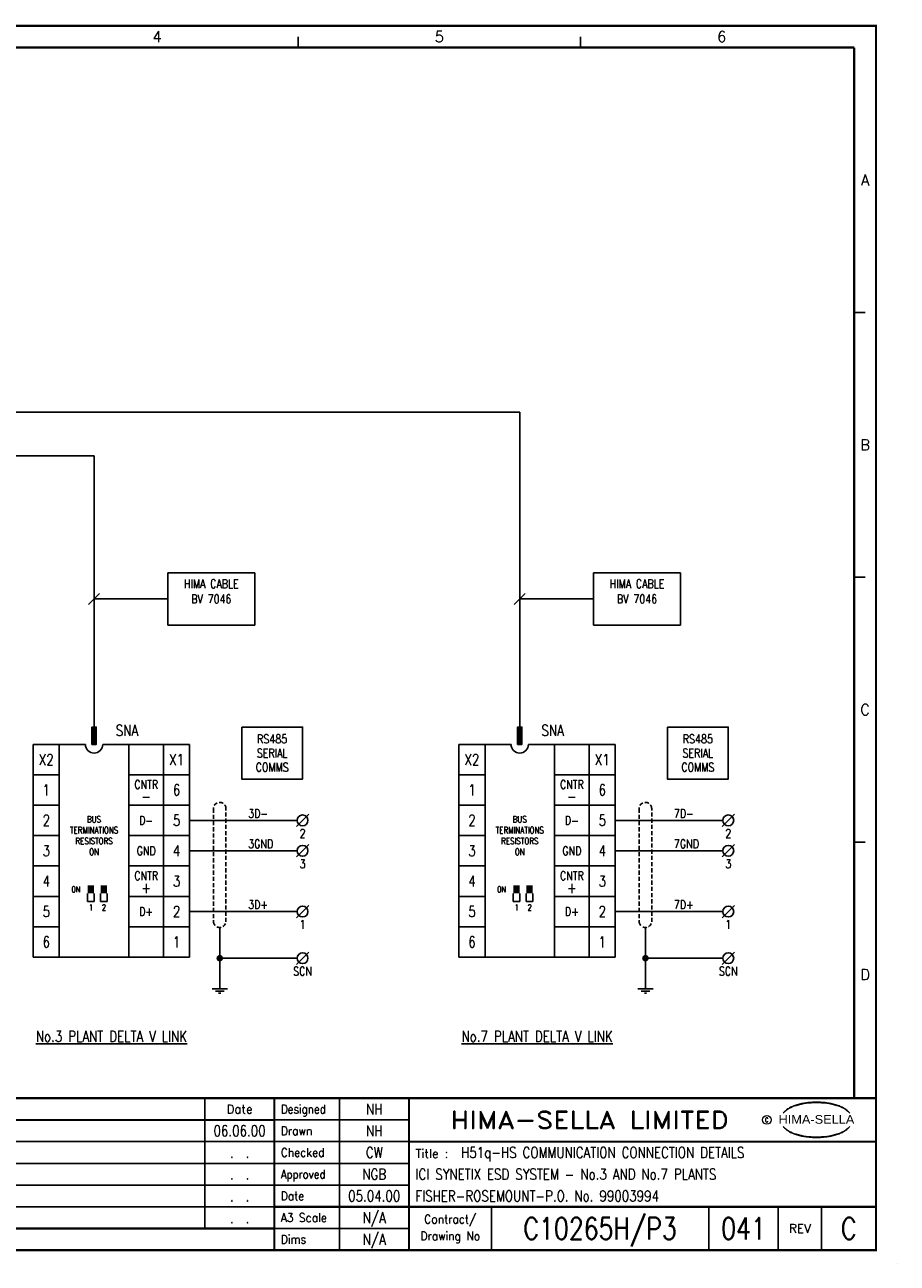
# Model space of a CAD drawing. Extents: x 0 to 414, y 0 to 285.
# Tile 22 of 22: x 213 to 414, y 0 to 285. Entities that reach past the tile are written whole.
import ezdxf
from ezdxf.enums import TextEntityAlignment as Align

# ---------------------------------------------------------------- set-up
doc = ezdxf.new("R2010")
doc.units = 0
doc.header["$MEASUREMENT"] = 0
doc.linetypes.add('CONTINU', pattern=[0])
doc.linetypes.add('HIDDEN2', pattern=[4.7625, 3.175, -1.5875])
doc.layers.get('0').update_dxf_attribs({"linetype": 'CONTINUOUS'})
for name, color, linetype in [('CATALOGUE', 2, 'CONTINUOUS'), ('COL', 2, 'CONTINU'), ('COUNTER', 2, 'CONTINUOUS'), ('LOCATION', 2, 'CONTINUOUS'), ('MCABMARKON', 4, 'CONTINUOUS'), ('PCABMARKON', 7, 'CONTINUOUS'), ('PREFIX', 2, 'CONTINUOUS'), ('RECORD', 2, 'CONTINUOUS'), ('ROW', 2, 'CONTINU'), ('SNA', 2, 'CONTINUOUS'), ('TECHDATA', 2, 'CONTINUOUS'), ('TEXT', 2, 'CONTINUOUS'), ('TPOL', 3, 'CONTINUOUS'), ('UPS', 2, 'CONTINUOUS'), ('ZONE', 2, 'CONTINUOUS')]:
    doc.layers.add(name, color=color, linetype=linetype)
doc.styles.add('ARIAL', font='ARIAL.TTF', dxfattribs={"height": 2.5})
doc.styles.add('CATALOGU', font='romans.shx', dxfattribs={"width": 0.8})
doc.styles.add('LOCATION', font='ROMANS.shx', dxfattribs={"width": 0.8, "height": 2.5})
doc.styles.add('PINS', font='ROMANS.shx', dxfattribs={"width": 0.8, "height": 2.5})
doc.styles.add('REFERENC', font='romans.shx', dxfattribs={"width": 0.8})
doc.styles.add('ROMAND', font='ROMAND')
doc.styles.add('ROMANS', font='romans.shx', dxfattribs={"width": 0.8})
doc.styles.add('SYMBOL', font='romans.shx', dxfattribs={"width": 0.8})
doc.styles.add('TECHDATA', font='ROMANS.shx', dxfattribs={"width": 0.8, "height": 2.5})
doc.styles.add('TERMINAL', font='ROMANS.shx', dxfattribs={"width": 0.8, "height": 2.5})
doc.styles.add('WIRES', font='ROMANS.shx', dxfattribs={"width": 0.8, "height": 2})
doc.styles.add('ZONE', font='ROMANS.shx', dxfattribs={"width": 0.8, "height": 2.5})

# ---------------------------------------------------------------- blocks, each defined once
blk = doc.blocks.new('TERM03')
blk.add_line((1.4142, 1.4142), (-1.4142, -1.4142))
blk.add_circle((0, 0), 1.25)
at = {"layer": 'CATALOGUE', "style": 'CATALOGU', "width": 0.8, "flags": 9}
blk.add_attdef('CATALOGUE', (3, -0.5), '', height=0.5, dxfattribs=at)
at = {"layer": 'COUNTER', "style": 'SYMBOL', "width": 0.8, "flags": 8}
blk.add_attdef('COUNTER', text='', height=2, dxfattribs=at).set_placement((0, -2), align=Align.TOP_CENTER)
at = {"layer": 'LOCATION', "style": 'LOCATION', "width": 0.8, "flags": 1}
blk.add_attdef('LOCATION', (3, -1.25), '', height=0.5, dxfattribs=at)
at = {"layer": 'PREFIX', "style": 'TERMINAL', "width": 0.8}
blk.add_attdef('PREFIX', text='', height=2, dxfattribs=at).set_placement((0, 2), align=Align.CENTER)
at = {"layer": 'RECORD', "style": 'REFERENC', "width": 0.8, "flags": 9}
blk.add_attdef('RECORD', (3, 0.25), '', height=0.5, dxfattribs=at)
at = {"layer": 'SNA', "style": 'SYMBOL', "width": 0.8, "flags": 9}
blk.add_attdef('SNA', (3, 1), '', height=0.5, dxfattribs=at)
at = {"layer": 'TPOL', "style": 'PINS', "width": 0.8, "flags": 9}
blk.add_attdef('CN1', text='', height=0.5, dxfattribs=at).set_placement((-1.5, 0), align=Align.MIDDLE_RIGHT)
blk.add_attdef('CN2', text='', height=0.5, dxfattribs=at).set_placement((1.5, 0), align=Align.MIDDLE_LEFT)
at = {"layer": 'ZONE', "style": 'ZONE', "width": 0.8, "flags": 1}
blk.add_attdef('ZONE', (3, -2), '', height=0.5, dxfattribs=at)
blk = doc.blocks.new('CABLE')
for p, q in [((20, 6), (0, 6)), ((0, 6), (0, -6)), ((20, -6), (20, 6)), ((0, -6), (20, -6))]:
    blk.add_line(p, q)
at = {"layer": 'CATALOGUE', "style": 'CATALOGU', "width": 0.8, "flags": 1}
blk.add_attdef('CATALOGUE', text='', height=1, dxfattribs=at).set_placement((21, -4), align=Align.MIDDLE_LEFT)
at = {"layer": 'RECORD', "style": 'REFERENC', "width": 0.8, "flags": 1}
blk.add_attdef('RECORD', text='', height=1, dxfattribs=at).set_placement((21, -2), align=Align.MIDDLE_LEFT)
at = {"layer": 'SNA', "style": 'SYMBOL', "width": 0.8}
blk.add_attdef('SNA', text='', height=2, dxfattribs=at).set_placement((10, 0), align=Align.MIDDLE)
at = {"layer": 'TECHDATA', "style": 'TECHDATA', "width": 0.8}
for tag, p in [('TECHDATA01', (10, 3.5)), ('TECHDATA02', (10, -3.5))]:
    blk.add_attdef(tag, text='', height=2, dxfattribs=at).set_placement(p, align=Align.MIDDLE)
blk = doc.blocks.new('HS-A3')
at = {"color": 1}
for p, q in [((276, 280), (276, 282.5)), ((341, 280), (341, 282.5)), ((404, 219), (406.5, 219)), ((404, 158), (406.5, 158)), ((404, 97), (406.5, 97)), ((254.5, 38), (254.5, 8)), ((285.5, 38), (285.5, 3)), ((270.5, 33), (301.5, 33)), ((301.5, 28), (104, 28)), ((104, 23), (301.5, 23)), ((301.5, 18), (104, 18)), ((104, 13), (270.5, 13)), ((320.5, 13), (320.5, 3)), ((370.5, 13), (370.5, 3)), ((386.5, 3), (386.5, 13)), ((396.5, 13), (396.5, 3)), ((301.5, 8), (270.5, 8)), ((413.9, 0), (413.9, 0.025))]:
    blk.add_line(p, q, dxfattribs=at)
at = {"color": 1, "const_width": 0.5}
blk.add_lwpolyline([(16, 3), (409, 3), (409, 285), (16, 285)], close=True, dxfattribs=at)
for points in [[(16, 280), (404, 280)], [(404, 38), (404, 280)], [(409, 38), (16, 38)], [(270.5, 38), (270.5, 3)], [(301.5, 3), (301.5, 38)], [(270.5, 33), (104, 33)], [(409, 28), (301.5, 28)], [(270.5, 13), (409, 13)], [(270.5, 8), (16, 8)]]:
    blk.add_lwpolyline(points, dxfattribs=at)
at = {"color": 3, "lineweight": 13}
blk.add_circle((383.8795, 33), 1, dxfattribs=at)
for centre, radius, start, end in [((395.2419, 21.3644), 15.7281, 89.7805, 93.1738), ((395.3626, 21.3644), 15.7281, 86.8262, 90.2195), ((392.604, 29.3277), 7.2401, 106.0532, 133.5024), ((392.8763, 29.5135), 7.2999, 130.419, 136.057), ((392.1149, 30.6001), 5.9804, 122.244, 131.6154), ((391.752, 31.2819), 5.2104, 111.8206, 122.8668), ((393.7772, 27.1992), 9.7601, 107.5931, 113.9452), ((395.0991, 20.9965), 15.9367, 89.2698, 106.3911), ((394.0978, 26.015), 10.9859, 96.0146, 107.3203), ((395.2933, 18.8099), 18.2818, 92.8917, 97.3734), ((395.5053, 20.9965), 15.9367, 73.6089, 90.7302), ((395.3112, 18.8099), 18.2818, 82.6266, 87.1083), ((396.5067, 26.015), 10.9859, 72.6797, 83.9854), ((396.8272, 27.1992), 9.7601, 66.0548, 72.4069), ((398.0005, 29.3277), 7.2401, 46.4976, 73.9468), ((398.8524, 31.2819), 5.2104, 57.1332, 68.1794), ((398.4895, 30.6001), 5.9804, 48.3846, 57.756), ((397.7282, 29.5135), 7.2999, 43.943, 49.581), ((392.8763, 36.545), 7.2999, 223.943, 229.581), ((392.604, 36.7308), 7.2401, 226.4976, 253.9468), ((398.0005, 36.7308), 7.2401, 286.0532, 313.5024), ((397.7282, 36.545), 7.2999, 310.419, 316.057), ((392.1149, 35.4585), 5.9804, 228.3846, 237.756), ((391.752, 34.7766), 5.2104, 237.1332, 248.1794), ((393.7772, 38.8593), 9.7601, 246.0548, 252.4069), ((395.0991, 45.062), 15.9367, 253.6089, 270.7302), ((394.0978, 40.0435), 10.9859, 252.6797, 263.9854), ((395.2933, 47.2486), 18.2818, 262.6266, 267.1083), ((395.2419, 44.6941), 15.7281, 266.8262, 270.2195), ((395.5053, 45.062), 15.9367, 269.2698, 286.3911), ((395.3626, 44.6941), 15.7281, 269.7805, 273.1738), ((395.3112, 47.2486), 18.2818, 272.8917, 277.3734), ((396.5067, 40.0435), 10.9859, 276.0146, 287.3203), ((396.8272, 38.8593), 9.7601, 287.5931, 293.9452), ((398.8524, 34.7766), 5.2104, 291.8206, 302.8668), ((398.4895, 35.4585), 5.9804, 302.244, 311.6154)]:
    blk.add_arc(centre, radius, start, end, dxfattribs=at)
at = {"color": 2, "style": 'ROMAND'}
for s, p in [('4', (243.5, 282.5)), ('5', (308.5, 282.5)), ('6', (373.5, 282.5)), ('A', (406.5, 249.5)), ('B', (406.5, 188.5)), ('C', (406.5, 127.5)), ('D', (406.5, 66.5))]:
    blk.add_text(s, height=2.5, dxfattribs=at).set_placement(p, align=Align.MIDDLE)
at = {"color": 4, "style": 'ROMAND'}
blk.add_text('Date', height=2, dxfattribs=at).set_placement((262.5, 34.5), align=Align.CENTER)
for s, width, p in [('Designed', 0.87, (272, 34.5)), ('Drawn', 0.9, (272, 29.5)), ('Checked', 0.9, (272, 24.5)), ('Approved', 0.85, (272, 19.5)), ('Date', 0.9, (272, 14.5)), ('A3 Scale', 0.9, (272, 9.5)), ('Dims', 0.9, (272, 4.5))]:
    blk.add_text(s, height=2, dxfattribs=dict(at, width=width)).set_placement(p)
at = {"color": 1, "style": 'ROMAND', "width": 1.15}
blk.add_text('HIMA-SELLA LIMITED', height=4, dxfattribs=at).set_placement((343.0965, 33), align=Align.MIDDLE)
at = {"color": 3, "lineweight": 13, "style": 'ROMANS', "width": 0.8}
blk.add_text('C', height=1, dxfattribs=at).set_placement((383.8436, 32.5), align=Align.CENTER)
at = {"color": 1, "style": 'ARIAL', "width": 1.05}
blk.add_text('HIMA-SELLA', height=2, dxfattribs=at).set_placement((395.3022, 32.1293), align=Align.CENTER)
at = {"color": 4, "style": 'ROMAND'}
blk.add_text('Title :', height=2, dxfattribs=at).set_placement((303, 24.25))
at = {"color": 4, "style": 'ROMAND', "width": 0.9}
for s, p in [('Contract/', (311, 10)), ('Drawing No', (311, 6))]:
    blk.add_text(s, height=2, dxfattribs=at).set_placement(p, align=Align.MIDDLE)
at = {"color": 4, "style": 'ROMAND'}
blk.add_text('REV', height=2, dxfattribs=at).set_placement((391.5, 8), align=Align.MIDDLE)
at = {"layer": 'COL', "style": 'ROMAND', "flags": 9}
for tag, p in [('COL1', (48.5, 282.5)), ('COL2', (113.5, 282.5)), ('COL3', (178.5, 282.5)), ('COL4', (243.5, 282.5)), ('COL5', (308.5, 282.5)), ('COL6', (373.5, 282.5))]:
    blk.add_attdef(tag, p, '', height=2.5, dxfattribs=at)
at = {"layer": 'ROW', "style": 'ROMAND', "flags": 9}
for tag, p in [('ROW1', (406.5, 249.5)), ('ROW2', (406.5, 188.5)), ('ROW3', (406.5, 127.5)), ('ROW4', (406.5, 66.5))]:
    blk.add_attdef(tag, p, '', height=2.5, dxfattribs=at)
at = {"layer": 'UPS', "color": 3, "style": 'ROMANS', "width": 0.8, "flags": 8}
blk.add_attdef('PROJS->NOMPRO', text='', height=1.7, rotation=90, dxfattribs=at).set_placement((13.5, 35), align=Align.MIDDLE_LEFT)
at = {"layer": 'UPS', "style": 'ROMANS', "width": 3.126318, "flags": 8}
blk.add_attdef('PLANOS->MCAN1', text='', height=2.5, rotation=0.061173, dxfattribs=at).set_placement((155, 31.6443), (254, 31.75), align=Align.FIT)
at = {"layer": 'UPS', "style": 'ROMANS', "width": 0.8, "flags": 8}
for tag, height, p in [('PLANOS->VERIF', 2.5, (293.5, 34.25)), ('PLANOS->CANVI1', 2.5, (109, 29.25)), ('PLANOS->NCAN1', 2.5, (149, 29.25)), ('PLANOS->DCAN1', 2.5, (262.5, 29.25)), ('PLANOS->ORIG', 2.5, (293.5, 29.25)), ('PLANOS->CANVI2', 2.5, (109, 24.25)), ('PLANOS->NCAN2', 2.5, (149, 24.25)), ('PLANOS->DCAN2', 2.5, (262.5, 24.25)), ('PLANOS->HECHF', 2.5, (293.5, 24.25)), ('PLANOS->CANVI3', 2.5, (109, 19.25)), ('PLANOS->NCAN3', 2.5, (149, 19.25)), ('PLANOS->DCAN3', 2.5, (262.5, 19.25)), ('PLANOS->HECHD', 2.5, (293.5, 19.25)), ('PLANOS->CANVI4', 2.5, (109, 14.25)), ('PLANOS->NCAN4', 2.5, (149, 14.25)), ('PLANOS->DCAN4', 2.5, (262.5, 14.25)), ('PLANOS->DATACREA', 2.5, (293.5, 14.25)), ('PLANOS->CANVI5', 2.5, (109, 9.25)), ('PLANOS->NCAN5', 2.5, (149, 9.25)), ('PLANOS->DCAN5', 2.5, (262.5, 9.25)), ('PLANOS->NR1', 2.5, (293.5, 9.25)), ('PROJS->DESCPRO3', 5, (345.5, 5.5)), ('PLANOS->PLANO', 5, (378.5, 5.5)), ('PLANOS->USER', 5, (402.75, 5.5)), ('PLANOS->NR2', 2.5, (293.5, 4.25))]:
    blk.add_attdef(tag, text='', height=height, dxfattribs=at).set_placement(p, align=Align.CENTER)
at = {"layer": 'UPS', "style": 'ROMANS', "flags": 8}
for tag, width, p, p2 in [('PLANOS->MCAN2', 3.057353, (155, 26.75), (254, 26.75)), ('PLANOS->MCAN3', 3.057353, (155, 21.75), (254, 21.75)), ('PLANOS->MCAN4', 3.046154, (155, 16.75), (254, 16.75)), ('PLANOS->MCAN5', 3.057353, (155, 11.75), (254, 11.75))]:
    blk.add_attdef(tag, text='', height=2.5, dxfattribs=dict(at, width=width)).set_placement(p, p2, align=Align.FIT)
at = {"layer": 'UPS', "style": 'ROMANS', "width": 0.8, "flags": 8}
blk.add_attdef('PLANOS->DENOM', (313.5, 24.25), '', height=2.5, dxfattribs=at)
at = {"layer": 'UPS', "color": 4, "style": 'ROMANS', "width": 0.8, "flags": 8}
for tag, p in [('PROJS->DESCPRO1', (303, 19.25)), ('PROJS->DESCPRO2', (303, 14.25))]:
    blk.add_attdef(tag, p, '', height=2.5, dxfattribs=at)
at = {"layer": 'UPS', "color": 3, "style": 'ROMANS', "width": 0.8, "flags": 8}
blk.add_attdef('PLANOS->PROTOTIPO', text='', height=1.7, dxfattribs=at).set_placement((39.5, 5.5), align=Align.MIDDLE_LEFT)
at = {"layer": 'UPS', "style": 'ROMANS', "width": 0.8, "flags": 8}
blk.add_attdef('PLANOS->OBS4', text='', height=2.5, dxfattribs=at).set_placement((107, 5.5), align=Align.MIDDLE_LEFT)

msp = doc.modelspace()

# ---------------------------------------------------------------- linework, layer by layer
for p, q in [((81, 196), (327, 196)), ((327, 196), (327, 123.5)), ((45, 186), (229, 186)), ((229, 186), (229, 123.5)), ((215, 119.5), (215, 70.5)), ((221, 119.5), (221, 70.5)), ((251, 119.5), (231, 119.5)), ((237, 119.5), (237, 70.5)), ((245, 119.5), (245, 70.5)), ((251, 119.5), (251, 70.5)), ((313, 119.5), (313, 70.5)), ((319, 119.5), (319, 70.5)), ((349, 119.5), (329, 119.5)), ((335, 119.5), (335, 70.5)), ((343, 119.5), (343, 70.5)), ((349, 119.5), (349, 70.5)), ((215, 112.5), (221, 112.5)), ((237, 112.5), (251, 112.5)), ((313, 112.5), (319, 112.5)), ((335, 112.5), (349, 112.5)), ((215, 105.5), (221, 105.5)), ((237, 105.5), (251, 105.5)), ((313, 105.5), (319, 105.5)), ((335, 105.5), (349, 105.5)), ((215, 98.5), (221, 98.5)), ((237, 98.5), (251, 98.5)), ((313, 98.5), (319, 98.5)), ((335, 98.5), (349, 98.5)), ((215, 91.5), (221, 91.5)), ((237, 91.5), (251, 91.5)), ((313, 91.5), (319, 91.5)), ((335, 91.5), (349, 91.5)), ((215, 84.5), (221, 84.5)), ((227.5, 83.2911), (227.5, 85.1661)), ((229, 83.2911), (227.5, 83.2911)), ((229, 85.1661), (229, 83.2911)), ((230.5, 83.2911), (230.5, 85.1661)), ((232, 83.2911), (230.5, 83.2911)), ((232, 85.1661), (232, 83.2911)), ((237, 84.5), (251, 84.5)), ((313, 84.5), (319, 84.5)), ((325.5, 83.2911), (325.5, 85.1661)), ((327, 83.2911), (325.5, 83.2911)), ((327, 85.1661), (327, 83.2911)), ((328.5, 83.2911), (328.5, 85.1661)), ((330, 83.2911), (328.5, 83.2911)), ((330, 85.1661), (330, 83.2911)), ((335, 84.5), (349, 84.5)), ((215, 77.5), (221, 77.5)), ((237, 77.5), (251, 77.5)), ((257.9318, 63.1701), (257.9318, 77.3413)), ((313, 77.5), (319, 77.5)), ((335, 77.5), (349, 77.5)), ((355.9318, 63.1701), (355.9318, 77.3413)), ((215, 70.5), (251, 70.5)), ((275.75, 70.2557), (257.9318, 70.2557)), ((313, 70.5), (349, 70.5)), ((373.75, 70.2557), (355.9318, 70.2557))]:
    msp.add_line(p, q)
at = {"color": 3}
for p, q in [((227.75, 151.75), (230.25, 154.25)), ((325.75, 151.75), (328.25, 154.25)), ((229, 153), (246, 153)), ((327, 153), (344, 153)), ((256.1818, 63.1701), (259.6818, 63.1701)), ((354.1818, 63.1701), (357.6818, 63.1701)), ((256.9318, 62.6701), (258.9318, 62.6701)), ((257.6818, 62.1701), (258.1818, 62.1701)), ((354.9318, 62.6701), (356.9318, 62.6701)), ((355.6818, 62.1701), (356.1818, 62.1701))]:
    msp.add_line(p, q, dxfattribs=at)
for points, const_width in [([(229, 119.5), (229, 123.5)], 1), ([(327, 119.5), (327, 123.5)], 1), ([(228.25, 87.0411), (228.25, 85.1661)], 1.5), ([(231.25, 87.0411), (231.25, 85.1661)], 1.5), ([(326.25, 87.0411), (326.25, 85.1661)], 1.5), ([(329.25, 87.0411), (329.25, 85.1661)], 1.5)]:
    msp.add_lwpolyline(points, dxfattribs=dict(const_width=const_width))
for points in [[(228.5, 119.5), (229.5, 119.5), (229.5, 123.5), (228.5, 123.5)], [(326.5, 119.5), (327.5, 119.5), (327.5, 123.5), (326.5, 123.5)]]:
    msp.add_lwpolyline(points, close=True)
for points in [[(263, 123.5), (263, 111.5), (277, 111.5), (277, 123.5)], [(361, 123.5), (361, 111.5), (375, 111.5), (375, 123.5)]]:
    msp.add_lwpolyline(points, close=True, dxfattribs=at)
for points in [[(227, 119.5), (215, 119.5)], [(325, 119.5), (313, 119.5)]]:
    msp.add_lwpolyline(points)
at = {"color": 3, "linetype": 'HIDDEN2', "ltscale": 0.3}
for points in [[(259.3718, 78.5951), (259.3718, 104.7151, 1), (256.4918, 104.7151), (256.4918, 78.5951, 0.87072856)], [(357.3718, 78.5951), (357.3718, 104.7151, 1), (354.4918, 104.7151), (354.4918, 78.5951, 0.87072856)]]:
    msp.add_lwpolyline(points, format="xyb", close=True, dxfattribs=at)
at = {"const_width": 0.75}
for points in [[(257.5568, 70.2557, 1), (258.3068, 70.2557, 1)], [(355.5568, 70.2557, 1), (356.3068, 70.2557, 1)]]:
    msp.add_lwpolyline(points, format="xyb", close=True, dxfattribs=at)
for centre in [(229, 119.5), (327, 119.5)]:
    msp.add_arc(centre, 2, 180, 0)
at = {"layer": 'PCABMARKON'}
for p, q in [((251, 102), (262, 102)), ((262, 102), (275.75, 102)), ((349, 102), (360, 102)), ((360, 102), (373.75, 102)), ((251, 95), (262, 95)), ((262, 95), (275.75, 95)), ((349, 95), (360, 95)), ((360, 95), (373.75, 95)), ((251, 81), (259, 81)), ((259, 81), (262, 81)), ((262, 81), (275.75, 81)), ((349, 81), (357, 81)), ((357, 81), (360, 81)), ((360, 81), (373.75, 81))]:
    msp.add_line(p, q, dxfattribs=at)

# ---------------------------------------------------------------- block references
ref = msp.add_blockref('HS-A3', (0, 0))
ref.add_attrib('PROJS->DESCPRO3', 'C10265H/P3', dxfattribs={"layer": 'UPS', "height": 5, "style": 'ROMANS', "width": 0.8, "flags": 8}).set_placement((345.5, 5.5), align=Align.CENTER)
ref.add_attrib('PLANOS->DATACREA', '05.04.00', dxfattribs={"layer": 'UPS', "height": 2.5, "style": 'ROMANS', "width": 0.8, "flags": 8}).set_placement((293.5, 14.25), align=Align.CENTER)
ref.add_attrib('PLANOS->DCAN5', '.  .', dxfattribs={"layer": 'UPS', "height": 2.5, "style": 'ROMANS', "width": 0.8, "flags": 8}).set_placement((262.5, 9.25), align=Align.CENTER)
ref.add_attrib('PLANOS->DCAN2', '.  .', dxfattribs={"layer": 'UPS', "height": 2.5, "style": 'ROMANS', "width": 0.8, "flags": 8}).set_placement((262.5, 24.25), align=Align.CENTER)
ref.add_attrib('PLANOS->DCAN3', '.  .', dxfattribs={"layer": 'UPS', "height": 2.5, "style": 'ROMANS', "width": 0.8, "flags": 8}).set_placement((262.5, 19.25), align=Align.CENTER)
ref.add_attrib('PLANOS->DCAN4', '.  .', dxfattribs={"layer": 'UPS', "height": 2.5, "style": 'ROMANS', "width": 0.8, "flags": 8}).set_placement((262.5, 14.25), align=Align.CENTER)
ref.add_attrib('PLANOS->DCAN1', '06.06.00', dxfattribs={"layer": 'UPS', "height": 2.5, "style": 'ROMANS', "width": 0.8, "flags": 8}).set_placement((262.5, 29.25), align=Align.CENTER)
ref.add_attrib('PLANOS->NR1', 'N/A', dxfattribs={"layer": 'UPS', "height": 2.5, "style": 'ROMANS', "width": 0.8, "flags": 8}).set_placement((293.5, 9.25), align=Align.CENTER)
ref.add_attrib('PLANOS->NR2', 'N/A', dxfattribs={"layer": 'UPS', "height": 2.5, "style": 'ROMANS', "width": 0.8, "flags": 8}).set_placement((293.5, 4.25), align=Align.CENTER)
ref.add_attrib('PROJS->DESCPRO1', 'ICI SYNETIX ESD SYSTEM - No.3 AND No.7 PLANTS', (303, 19.25), dxfattribs={"layer": 'UPS', "color": 4, "height": 2.5, "style": 'ROMANS', "width": 0.8, "flags": 8})
ref.add_attrib('PROJS->DESCPRO2', 'FISHER-ROSEMOUNT-P.O. No. 99003994', (303, 14.25), dxfattribs={"layer": 'UPS', "color": 4, "height": 2.5, "style": 'ROMANS', "width": 0.8, "flags": 8})
ref.add_attrib('PLANOS->ORIG', 'NH', dxfattribs={"layer": 'UPS', "height": 2.5, "style": 'ROMANS', "width": 0.8, "flags": 8}).set_placement((293.5, 29.25), align=Align.CENTER)
ref.add_attrib('PLANOS->HECHD', 'NGB', dxfattribs={"layer": 'UPS', "height": 2.5, "style": 'ROMANS', "width": 0.8, "flags": 8}).set_placement((293.5, 19.25), align=Align.CENTER)
ref.add_attrib('PLANOS->HECHF', 'CW', dxfattribs={"layer": 'UPS', "height": 2.5, "style": 'ROMANS', "width": 0.8, "flags": 8}).set_placement((293.5, 24.25), align=Align.CENTER)
ref.add_attrib('PLANOS->VERIF', 'NH', dxfattribs={"layer": 'UPS', "height": 2.5, "style": 'ROMANS', "width": 0.8, "flags": 8}).set_placement((293.5, 34.25), align=Align.CENTER)
ref.add_attrib('PLANOS->DENOM', 'H51q-HS COMMUNICATION CONNECTION DETAILS', (313.5, 24.25), dxfattribs={"layer": 'UPS', "height": 2.5, "style": 'ROMANS', "width": 0.8, "flags": 8})
ref.add_attrib('PLANOS->USER', 'C', dxfattribs={"layer": 'UPS', "height": 5, "style": 'ROMANS', "width": 0.8, "flags": 8}).set_placement((402.75, 5.5), align=Align.CENTER)
ref.add_attrib('PLANOS->PLANO', '041', dxfattribs={"layer": 'UPS', "height": 5, "style": 'ROMANS', "width": 0.8, "flags": 8}).set_placement((378.5, 5.5), align=Align.CENTER)
for name, p, values in [('CABLE', (246, 153), {'SNA': 'BV 7046', 'TECHDATA01': 'HIMA CABLE'}), ('CABLE', (344, 153), {'SNA': 'BV 7046', 'TECHDATA01': 'HIMA CABLE'}), ('TERM03', (277, 102), {'COUNTER': '2'}), ('TERM03', (375, 102), {'COUNTER': '2'}), ('TERM03', (277, 95), {'COUNTER': '3'}), ('TERM03', (375, 95), {'COUNTER': '3'}), ('TERM03', (277, 81), {'COUNTER': '1'}), ('TERM03', (375, 81), {'COUNTER': '1'}), ('TERM03', (277, 70.2557), {'COUNTER': 'SCN'}), ('TERM03', (375, 70.2557), {'COUNTER': 'SCN'})]:
    msp.add_blockref(name, p).add_auto_attribs(values)

# ---------------------------------------------------------------- texts
at = {"layer": 'MCABMARKON', "style": 'WIRES', "width": 0.8}
for s, p in [('3D-', (264.4851, 102)), ('7D-', (362.4851, 102)), ('3GND', (264.4851, 95)), ('7GND', (362.4851, 95)), ('3D+', (264.4851, 81)), ('7D+', (362.4851, 81))]:
    msp.add_text(s, height=2, dxfattribs=at).set_placement(p, align=Align.BOTTOM_LEFT)
at = {"layer": 'SNA', "style": 'SYMBOL', "width": 0.8}
for p in [(234, 121.5), (332, 121.5)]:
    msp.add_attdef('SNA', p, 'H7506/?', height=2.5, dxfattribs=at)
at = {"layer": 'TEXT', "color": 3, "style": 'ROMANS', "width": 0.8}
for s, p in [('RS485', (270, 119.75)), ('RS485', (368, 119.75)), ('SERIAL', (270, 116.5)), ('SERIAL', (368, 116.5)), ('COMMS', (270, 113.25)), ('COMMS', (368, 113.25))]:
    msp.add_text(s, height=2, dxfattribs=at).set_placement(p, align=Align.CENTER)
at = {"layer": 'TEXT', "style": 'ROMANS', "width": 0.8}
for s, height, p in [('X2', 2.5, (218, 116)), ('X1', 2.5, (248, 116)), ('X2', 2.5, (316, 116)), ('X1', 2.5, (346, 116)), ('CNTR', 2, (241, 110.25)), ('CNTR', 2, (339, 110.25)), ('1', 2.5, (218, 109)), ('6', 2.5, (248, 109)), ('1', 2.5, (316, 109)), ('6', 2.5, (346, 109)), ('-', 2.5, (241, 107.5)), ('-', 2.5, (339, 107.5)), ('2', 2.5, (218, 102)), ('D-', 2, (241, 102)), ('5', 2.5, (248, 102)), ('2', 2.5, (316, 102)), ('D-', 2, (339, 102)), ('5', 2.5, (346, 102)), ('3', 2.5, (218, 95)), ('GND', 2, (241, 94.9953)), ('4', 2.5, (248, 95)), ('3', 2.5, (316, 95)), ('GND', 2, (339, 94.9953)), ('4', 2.5, (346, 95)), ('4', 2.5, (218, 88)), ('CNTR', 2, (241, 89.25)), ('3', 2.5, (248, 88)), ('4', 2.5, (316, 88)), ('CNTR', 2, (339, 89.25)), ('3', 2.5, (346, 88)), ('+', 2.5, (241, 86.5)), ('+', 2.5, (339, 86.5)), ('5', 2.5, (218, 81)), ('D+', 2, (241, 81)), ('2', 2.5, (248, 81)), ('5', 2.5, (316, 81)), ('D+', 2, (339, 81)), ('2', 2.5, (346, 81)), ('6', 2.5, (218, 74)), ('1', 2.5, (248, 74)), ('6', 2.5, (316, 74)), ('1', 2.5, (346, 74))]:
    msp.add_text(s, height=height, dxfattribs=at).set_placement(p, align=Align.MIDDLE)
for s, height, p in [('BUS', 1.5, (229, 101.5)), ('BUS', 1.5, (327, 101.5)), ('TERMINATIONS', 1.5, (229, 99)), ('TERMINATIONS', 1.5, (327, 99)), ('RESISTORS', 1.5, (229, 96.5)), ('RESISTORS', 1.5, (327, 96.5)), ('ON', 1.5, (229, 94)), ('ON', 1.5, (327, 94)), ('1', 1.35, (228.2853, 81.2772)), ('2', 1.35, (231.2853, 81.2772)), ('1', 1.35, (326.2853, 81.2772)), ('2', 1.35, (329.2853, 81.2772)), ('%%UNo.3 PLANT DELTA V LINK', 2.5, (233, 51)), ('%%UNo.7 PLANT DELTA V LINK', 2.5, (331, 51))]:
    msp.add_text(s, height=height, dxfattribs=at).set_placement(p, align=Align.CENTER)
for p in [(223.7853, 85.434), (321.7853, 85.434)]:
    msp.add_text('ON', height=1.35, dxfattribs=at).set_placement(p)

doc.saveas('drawing.dxf')
